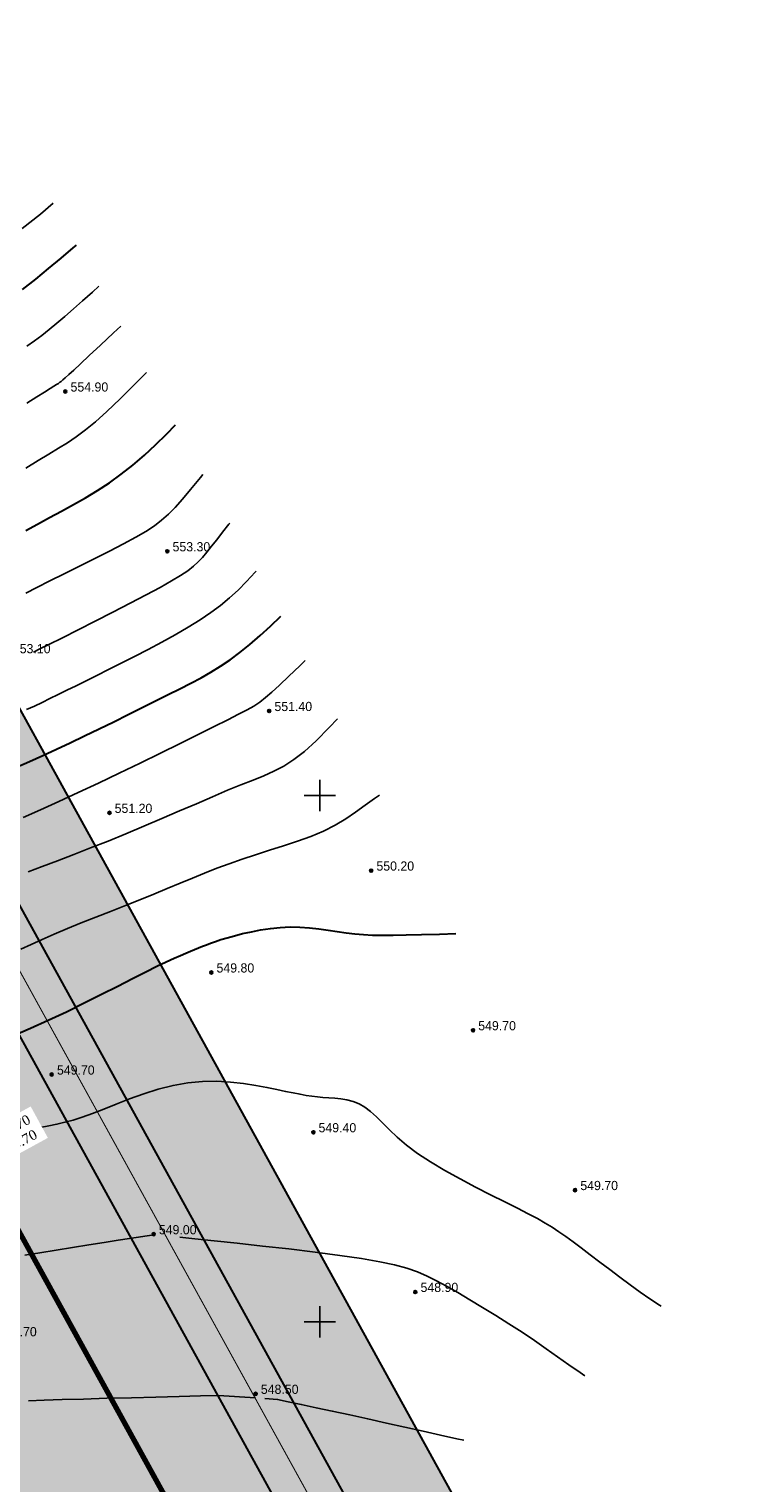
# Model space of a CAD drawing. Extents: x 883 to 364438, y -13 to 4201180.
# Tile 38 of 256: x 362812 to 362879, y 4200785 to 4200923. Entities that reach past the tile are written whole.
import ezdxf
from ezdxf import colors
from ezdxf.entities.mleader import LeaderData, LeaderLine
from ezdxf.math import Vec2, Vec3

# ---------------------------------------------------------------- set-up
doc = ezdxf.new("R2010")
doc.units = 0
doc.header["$LTSCALE"] = 0.5
doc.header["$MEASUREMENT"] = 0
doc.header["$PDMODE"] = 32
doc.header["$PDSIZE"] = 0.3
doc.linetypes.add('CONTI', pattern=[0])
doc.linetypes.add('STRIH_1', pattern=[3, 2, -1])
for name, color, linetype in [('(004) Точки рельефа', 7, 'Continuous'), ('GORIZDEFAULT', 32, 'CONTI'), ('PI_TTDEFAULT', 5, 'CONTI'), ('SETKR', 2, 'CONTI')]:
    doc.layers.add(name, color=color, linetype=linetype)
doc.layers.add('(032) Горизонтали утолщенные', color=32, linetype='Continuous', lineweight=30)
doc.layers.add('.', color=7, linetype='Continuous', lineweight=15)
doc.styles.add('D-431', font='d431.ttf')
doc.styles.get("Standard").update_dxf_attribs({"font": 'times.ttf'})

# ---------------------------------------------------------------- blocks, each defined once
blk = doc.blocks.new('BL_333')
at = {"color": 0}
for p, q in [((0, -1.5), (0, 1.5)), ((-1.5, 0), (1.5, 0))]:
    blk.add_line(p, q, dxfattribs=at)
blk = doc.blocks.new('gergrgrre')
at = {"layer": '(032) Горизонтали утолщенные', "color": 32}
for points in [[(360571.75, 4200898.08, 556), (360573.01, 4200899.06, 556), (360574.24, 4200900.06, 556), (360575.43, 4200901.05, 556), (360576.58, 4200902.03, 556), (360576.87, 4200902.29, 556)], [(360572.06, 4200875.16, 554), (360573.18, 4200875.79, 554), (360574.31, 4200876.41, 554), (360575.45, 4200877.02, 554), (360576.6, 4200877.64, 554), (360577.74, 4200878.29, 554), (360578.88, 4200878.97, 554), (360580.02, 4200879.71, 554), (360581.14, 4200880.51, 554), (360582.25, 4200881.38, 554), (360583.34, 4200882.32, 554), (360584.4, 4200883.31, 554), (360585.43, 4200884.32, 554), (360586.29, 4200885.21, 554)], [(360571.19, 4200852.69, 552), (360572.42, 4200853.24, 552), (360573.68, 4200853.8, 552), (360574.97, 4200854.39, 552), (360576.29, 4200855.01, 552), (360577.65, 4200855.66, 552), (360579.03, 4200856.33, 552), (360580.42, 4200857.01, 552), (360581.79, 4200857.68, 552), (360583.12, 4200858.35, 552), (360584.4, 4200858.98, 552), (360585.6, 4200859.58, 552), (360586.71, 4200860.14, 552), (360587.74, 4200860.67, 552), (360588.72, 4200861.19, 552), (360589.65, 4200861.72, 552), (360590.56, 4200862.28, 552), (360591.47, 4200862.9, 552), (360592.4, 4200863.58, 552), (360593.35, 4200864.35, 552), (360594.33, 4200865.19, 552), (360595.32, 4200866.09, 552), (360596.31, 4200867.03, 552)], [(360570.85, 4200827.16, 550), (360572.5, 4200827.88, 550), (360574.2, 4200828.65, 550), (360575.92, 4200829.46, 550), (360577.61, 4200830.3, 550), (360579.25, 4200831.12, 550), (360580.8, 4200831.9, 550), (360582.21, 4200832.62, 550), (360583.46, 4200833.25, 550), (360584.52, 4200833.77, 550), (360585.41, 4200834.19, 550), (360586.15, 4200834.53, 550), (360586.76, 4200834.8, 550), (360587.27, 4200835.02, 550), (360587.71, 4200835.2, 550), (360588.11, 4200835.36, 550), (360588.48, 4200835.52, 550), (360588.84, 4200835.67, 550), (360589.22, 4200835.82, 550), (360589.63, 4200835.98, 550), (360590.08, 4200836.14, 550), (360590.6, 4200836.31, 550), (360591.2, 4200836.49, 550), (360591.89, 4200836.68, 550), (360592.66, 4200836.88, 550), (360593.5, 4200837.06, 550), (360594.38, 4200837.23, 550), (360595.3, 4200837.37, 550), (360596.24, 4200837.46, 550), (360597.18, 4200837.51, 550), (360598.1, 4200837.49, 550), (360599.02, 4200837.43, 550), (360599.92, 4200837.33, 550), (360600.8, 4200837.21, 550), (360601.66, 4200837.08, 550), (360602.51, 4200836.96, 550), (360603.34, 4200836.85, 550), (360604.16, 4200836.78, 550), (360605, 4200836.74, 550), (360605.93, 4200836.72, 550), (360606.98, 4200836.73, 550), (360608.2, 4200836.75, 550), (360609.65, 4200836.79, 550), (360611.37, 4200836.84, 550), (360612.92, 4200836.88, 550)]]:
    blk.add_polyline3d(points, dxfattribs=at)
at = {"layer": 'GORIZDEFAULT', "color": 32}
for points in [[(360571.72, 4200903.85, 556.5), (360573.45, 4200905.24, 556.5), (360574.68, 4200906.26, 556.5)], [(360572.17, 4200892.7, 555.5), (360572.88, 4200893.19, 555.5), (360573.58, 4200893.71, 555.5), (360574.3, 4200894.27, 555.5), (360575.03, 4200894.87, 555.5), (360575.79, 4200895.51, 555.5), (360576.6, 4200896.22, 555.5), (360577.46, 4200896.99, 555.5), (360578.39, 4200897.83, 555.5), (360579.01, 4200898.4, 555.5)], [(360572.17, 4200887.26, 555), (360573.12, 4200887.86, 555), (360573.84, 4200888.32, 555), (360574.37, 4200888.65, 555), (360574.73, 4200888.88, 555), (360574.98, 4200889.04, 555), (360575.16, 4200889.15, 555), (360575.29, 4200889.25, 555), (360575.42, 4200889.34, 555), (360575.59, 4200889.48, 555), (360575.82, 4200889.68, 555), (360576.15, 4200889.98, 555), (360576.62, 4200890.41, 555), (360577.26, 4200891, 555), (360578.1, 4200891.79, 555), (360579.17, 4200892.78, 555), (360580.41, 4200893.95, 555), (360581.11, 4200894.6, 555)], [(360572.06, 4200881.11, 554.5), (360573.24, 4200881.83, 554.5), (360574.27, 4200882.44, 554.5), (360575.18, 4200882.99, 554.5), (360576.03, 4200883.51, 554.5), (360576.86, 4200884.08, 554.5), (360577.73, 4200884.73, 554.5), (360578.68, 4200885.51, 554.5), (360579.77, 4200886.49, 554.5), (360581.02, 4200887.67, 554.5), (360582.4, 4200889.03, 554.5), (360583.54, 4200890.18, 554.5)], [(360572.06, 4200869.21, 553.5), (360573.12, 4200869.76, 553.5), (360574.35, 4200870.38, 553.5), (360575.72, 4200871.06, 553.5), (360577.16, 4200871.77, 553.5), (360578.62, 4200872.5, 553.5), (360580.03, 4200873.21, 553.5), (360581.35, 4200873.9, 553.5), (360582.51, 4200874.53, 553.5), (360583.47, 4200875.09, 553.5), (360584.28, 4200875.61, 553.5), (360584.97, 4200876.14, 553.5), (360585.61, 4200876.71, 553.5), (360586.25, 4200877.37, 553.5), (360586.94, 4200878.14, 553.5), (360587.73, 4200879.08, 553.5), (360588.67, 4200880.21, 553.5), (360588.89, 4200880.48, 553.5)], [(360572.81, 4200863.62, 553), (360573.46, 4200863.95, 553), (360574.27, 4200864.35, 553), (360575.55, 4200864.99, 553), (360577.05, 4200865.74, 553), (360578.67, 4200866.56, 553), (360580.34, 4200867.41, 553), (360581.98, 4200868.26, 553), (360583.51, 4200869.06, 553), (360584.84, 4200869.77, 553), (360585.92, 4200870.38, 553), (360586.77, 4200870.9, 553), (360587.45, 4200871.35, 553), (360587.99, 4200871.77, 553), (360588.44, 4200872.19, 553), (360588.84, 4200872.62, 553), (360589.26, 4200873.11, 553), (360589.71, 4200873.67, 553), (360590.22, 4200874.3, 553), (360590.76, 4200875, 553), (360591.36, 4200875.76, 553), (360591.44, 4200875.86, 553)], [(360572.14, 4200858.17, 552.5), (360572.88, 4200858.5, 552.5), (360573.61, 4200858.84, 552.5), (360574.36, 4200859.2, 552.5), (360575.14, 4200859.58, 552.5), (360575.97, 4200859.99, 552.5), (360576.85, 4200860.43, 552.5), (360577.8, 4200860.9, 552.5), (360578.82, 4200861.41, 552.5), (360579.93, 4200861.97, 552.5), (360581.13, 4200862.57, 552.5), (360582.4, 4200863.21, 552.5), (360583.69, 4200863.88, 552.5), (360585, 4200864.57, 552.5), (360586.27, 4200865.27, 552.5), (360587.49, 4200865.98, 552.5), (360588.62, 4200866.68, 552.5), (360589.64, 4200867.37, 552.5), (360590.56, 4200868.06, 552.5), (360591.42, 4200868.77, 552.5), (360592.24, 4200869.52, 552.5), (360593.04, 4200870.32, 552.5), (360593.85, 4200871.2, 552.5), (360593.95, 4200871.31, 552.5)], [(360571.81, 4200847.91, 551.5), (360573.46, 4200848.64, 551.5), (360575.22, 4200849.43, 551.5), (360577.05, 4200850.28, 551.5), (360578.97, 4200851.18, 551.5), (360580.94, 4200852.12, 551.5), (360582.92, 4200853.07, 551.5), (360584.87, 4200854.02, 551.5), (360586.72, 4200854.94, 551.5), (360588.44, 4200855.79, 551.5), (360589.97, 4200856.55, 551.5), (360591.26, 4200857.2, 551.5), (360592.28, 4200857.71, 551.5), (360593.09, 4200858.13, 551.5), (360593.74, 4200858.5, 551.5), (360594.3, 4200858.88, 551.5), (360594.85, 4200859.3, 551.5), (360595.45, 4200859.82, 551.5), (360596.18, 4200860.48, 551.5), (360597.07, 4200861.32, 551.5), (360598.1, 4200862.31, 551.5), (360598.62, 4200862.82, 551.5)], [(360572.28, 4200842.74, 551), (360573.63, 4200843.25, 551), (360575.08, 4200843.8, 551), (360576.62, 4200844.39, 551), (360578.23, 4200845.02, 551), (360579.89, 4200845.67, 551), (360581.58, 4200846.36, 551), (360583.29, 4200847.08, 551), (360584.99, 4200847.8, 551), (360586.66, 4200848.53, 551), (360588.27, 4200849.22, 551), (360589.8, 4200849.88, 551), (360591.23, 4200850.49, 551), (360592.51, 4200851.02, 551), (360593.66, 4200851.47, 551), (360594.69, 4200851.88, 551), (360595.64, 4200852.31, 551), (360596.58, 4200852.8, 551), (360597.52, 4200853.41, 551), (360598.53, 4200854.19, 551), (360599.65, 4200855.19, 551), (360600.89, 4200856.45, 551), (360601.67, 4200857.29, 551)], [(360571.6, 4200835.39, 550.5), (360572.57, 4200835.85, 550.5), (360573.62, 4200836.33, 550.5), (360574.77, 4200836.83, 550.5), (360576.02, 4200837.35, 550.5), (360577.34, 4200837.89, 550.5), (360578.72, 4200838.44, 550.5), (360580.12, 4200838.99, 550.5), (360581.53, 4200839.55, 550.5), (360582.91, 4200840.09, 550.5), (360584.24, 4200840.63, 550.5), (360585.51, 4200841.15, 550.5), (360586.72, 4200841.66, 550.5), (360587.89, 4200842.15, 550.5), (360589.05, 4200842.62, 550.5), (360590.21, 4200843.08, 550.5), (360591.39, 4200843.52, 550.5), (360592.62, 4200843.95, 550.5), (360593.9, 4200844.37, 550.5), (360595.22, 4200844.79, 550.5), (360596.55, 4200845.21, 550.5), (360597.87, 4200845.65, 550.5), (360599.14, 4200846.11, 550.5), (360600.35, 4200846.62, 550.5), (360601.46, 4200847.17, 550.5), (360602.47, 4200847.78, 550.5), (360603.4, 4200848.42, 550.5), (360604.3, 4200849.08, 550.5), (360605.2, 4200849.72, 550.5), (360605.68, 4200850.03, 550.5)], [(360571.6, 4200818.17, 549.5), (360572.57, 4200818.32, 549.5), (360573.44, 4200818.47, 549.5), (360574.25, 4200818.61, 549.5), (360575.02, 4200818.77, 549.5), (360575.78, 4200818.95, 549.5), (360576.57, 4200819.17, 549.5), (360577.43, 4200819.45, 549.5), (360578.39, 4200819.79, 549.5), (360579.47, 4200820.21, 549.5), (360580.65, 4200820.69, 549.5), (360581.93, 4200821.18, 549.5), (360583.27, 4200821.66, 549.5), (360584.65, 4200822.09, 549.5), (360586.06, 4200822.45, 549.5), (360587.47, 4200822.71, 549.5), (360588.86, 4200822.84, 549.5), (360590.21, 4200822.86, 549.5), (360591.51, 4200822.78, 549.5), (360592.75, 4200822.64, 549.5), (360593.91, 4200822.46, 549.5), (360594.97, 4200822.26, 549.5), (360595.92, 4200822.06, 549.5), (360596.75, 4200821.89, 549.5), (360597.48, 4200821.74, 549.5), (360598.12, 4200821.61, 549.5), (360598.7, 4200821.51, 549.5), (360599.25, 4200821.43, 549.5), (360599.77, 4200821.36, 549.5), (360600.3, 4200821.31, 549.5), (360600.85, 4200821.28, 549.5), (360601.42, 4200821.23, 549.5), (360602, 4200821.17, 549.5), (360602.58, 4200821.08, 549.5), (360603.16, 4200820.92, 549.5), (360603.73, 4200820.7, 549.5), (360604.28, 4200820.39, 549.5), (360604.82, 4200819.98, 549.5), (360605.37, 4200819.48, 549.5), (360605.95, 4200818.89, 549.5), (360606.61, 4200818.24, 549.5), (360607.36, 4200817.53, 549.5), (360608.25, 4200816.78, 549.5), (360609.29, 4200815.99, 549.5), (360610.52, 4200815.19, 549.5), (360611.88, 4200814.37, 549.5), (360613.33, 4200813.57, 549.5), (360614.79, 4200812.8, 549.5), (360616.23, 4200812.07, 549.5), (360617.58, 4200811.39, 549.5), (360618.78, 4200810.78, 549.5), (360619.8, 4200810.26, 549.5), (360620.67, 4200809.8, 549.5), (360621.41, 4200809.38, 549.5), (360622.08, 4200808.98, 549.5), (360622.72, 4200808.56, 549.5), (360623.37, 4200808.11, 549.5), (360624.06, 4200807.6, 549.5), (360624.84, 4200807.02, 549.5), (360625.69, 4200806.37, 549.5), (360626.59, 4200805.68, 549.5), (360627.54, 4200804.96, 549.5), (360628.5, 4200804.23, 549.5), (360629.47, 4200803.51, 549.5), (360630.43, 4200802.83, 549.5), (360631.36, 4200802.19, 549.5), (360632.27, 4200801.58, 549.5), (360632.43, 4200801.48, 549.5)], [(360571.97, 4200806.33, 549), (360573.41, 4200806.56, 549), (360574.95, 4200806.81, 549), (360576.52, 4200807.06, 549), (360578.07, 4200807.3, 549), (360579.52, 4200807.54, 549), (360580.83, 4200807.74, 549), (360581.92, 4200807.91, 549), (360584.22, 4200808.25, 549)], [(360586.69, 4200808.03, 549), (360588.13, 4200807.89, 549), (360589.97, 4200807.7, 549), (360592.15, 4200807.47, 549), (360594.56, 4200807.2, 549), (360597.06, 4200806.92, 549), (360599.55, 4200806.61, 549), (360601.89, 4200806.31, 549), (360603.96, 4200806, 549), (360605.69, 4200805.7, 549), (360607.1, 4200805.4, 549), (360608.28, 4200805.09, 549), (360609.29, 4200804.74, 549), (360610.2, 4200804.35, 549), (360611.1, 4200803.9, 549), (360612.04, 4200803.37, 549), (360613.1, 4200802.77, 549), (360614.25, 4200802.1, 549), (360615.46, 4200801.37, 549), (360616.71, 4200800.6, 549), (360617.97, 4200799.81, 549), (360619.21, 4200799, 549), (360620.4, 4200798.21, 549), (360621.52, 4200797.43, 549), (360622.59, 4200796.67, 549), (360623.65, 4200795.91, 549), (360624.72, 4200795.17, 549), (360625.18, 4200794.86, 549)], [(360572.34, 4200792.49, 548.5), (360573.81, 4200792.55, 548.5), (360575.53, 4200792.61, 548.5), (360577.54, 4200792.66, 548.5), (360579.77, 4200792.73, 548.5), (360582.1, 4200792.79, 548.5), (360584.43, 4200792.85, 548.5), (360586.65, 4200792.91, 548.5), (360588.67, 4200792.96, 548.5), (360590.36, 4200793, 548.5), (360593.9, 4200792.77, 548.5)], [(360594.77, 4200792.71, 548.5), (360595.99, 4200792.63, 548.5), (360597, 4200792.41, 548.5), (360598.23, 4200792.15, 548.5), (360599.64, 4200791.84, 548.5), (360601.18, 4200791.51, 548.5), (360602.84, 4200791.15, 548.5), (360604.56, 4200790.77, 548.5), (360606.33, 4200790.38, 548.5), (360608.09, 4200789.99, 548.5), (360609.81, 4200789.61, 548.5), (360611.46, 4200789.24, 548.5), (360613.01, 4200788.89, 548.5), (360613.69, 4200788.74, 548.5)]]:
    blk.add_polyline3d(points, dxfattribs=at)
at = {"layer": 'PI_TTDEFAULT', "color": 5}
for p in [(360575.82, 4200888.38, 554.9), (360585.51, 4200873.2, 553.3), (360595.19, 4200858.03, 551.4), (360580.02, 4200848.35, 551.2), (360604.88, 4200842.86, 550.2), (360589.7, 4200833.18, 549.8), (360614.56, 4200827.69, 549.7), (360574.53, 4200823.49, 549.7), (360599.39, 4200818, 549.4), (360624.25, 4200812.51, 549.7), (360584.22, 4200808.32, 549), (360609.07, 4200802.83, 548.9), (360593.9, 4200793.15, 548.5)]:
    blk.add_point(p, dxfattribs=at)
at = {"layer": 'SETKR', "color": 92}
for p in [(360600, 4200850), (360600, 4200800)]:
    blk.add_blockref('BL_333', p, dxfattribs=at)
at = {"layer": '(004) Точки рельефа', "style": 'D-431'}
for s, p in [('554.90', (360576.32, 4200888.37)), ('553.30', (360586.01, 4200873.19)), ('553.10', (360570.84, 4200863.51)), ('551.40', (360595.69, 4200858.02)), ('551.20', (360580.51, 4200848.34)), ('550.20', (360605.38, 4200842.86)), ('549.80', (360590.19, 4200833.18)), ('549.70', (360615.05, 4200827.69)), ('549.70', (360575.03, 4200823.48)), ('549.40', (360599.88, 4200818)), ('549.70', (360624.75, 4200812.51)), ('549.00', (360584.71, 4200808.31)), ('548.90', (360609.57, 4200802.83)), ('548.70', (360569.53, 4200798.62)), ('548.50', (360594.4, 4200793.15))]:
    blk.add_text(s, height=0.875, dxfattribs=at).set_placement(p)

msp = doc.modelspace()

# ---------------------------------------------------------------- hatches: boundary and pattern name
at = {"layer": '.', "linetype": 'Continuous', "lineweight": 30, "true_color": 0xafd9aa}
h = msp.add_hatch(color=9, dxfattribs=at)
h.dxf.hatch_style = 1
edge = h.paths.add_edge_path()
edge.add_line((362545.55, 4200879.25), (362541.21, 4200887.13))
edge.add_line((362541.21, 4200887.13), (362623.2, 4200932.31))
edge.add_arc((362625.61, 4200927.93), 5, 28.8577, 118.8577, ccw=False)
edge.add_line((362629.99, 4200930.34), (362778.28, 4200661.25))
edge.add_arc((362773.9, 4200658.83), 5, -61.1423, 28.8577, ccw=False)
edge.add_line((362776.32, 4200654.46), (362694.33, 4200609.27))
edge.add_line((362694.33, 4200609.27), (362689.98, 4200617.16))
edge.add_line((362689.98, 4200617.16), (362768.47, 4200660.41))
edge.add_line((362768.47, 4200660.41), (362624.04, 4200922.5))
edge.add_line((362624.04, 4200922.5), (362545.55, 4200879.25))
edge = h.paths.add_edge_path()
edge.add_line((362964.23, 4200768.28), (362968.57, 4200760.4))
edge.add_line((362968.57, 4200760.4), (362885.79, 4200714.78))
edge.add_arc((362883.38, 4200719.16), 5, 208.8577, 298.8577, ccw=False)
edge.add_line((362879, 4200716.75), (362730.71, 4200985.85))
edge.add_arc((362735.09, 4200988.26), 5, 118.8577, 208.8577, ccw=False)
edge.add_line((362732.68, 4200992.64), (362815.46, 4201038.26))
edge.add_line((362815.46, 4201038.26), (362819.8, 4201030.37))
edge.add_line((362819.8, 4201030.37), (362740.52, 4200986.69))
edge.add_line((362740.52, 4200986.69), (362884.95, 4200724.6))
edge.add_line((362884.95, 4200724.6), (362964.23, 4200768.28))
h.paths.add_polyline_path([(362514.91, 4200934.86), (362512.01, 4200940.11), (362786.26, 4201091.24), (362789.15, 4201085.99)])
h.paths.add_polyline_path([(362538.31, 4200892.38), (362520.7, 4200924.35), (362794.95, 4201075.48), (362812.56, 4201043.51)])
edge = h.paths.add_edge_path()
edge.add_line((362875.52, 4200691.99), (362911.68, 4200626.37))
edge.add_line((362911.68, 4200626.37), (362919.56, 4200630.72))
edge.add_line((362919.56, 4200630.72), (362881.47, 4200699.84))
edge.add_arc((362877.09, 4200697.43), 5, 28.8577, 118.8577)
edge.add_line((362874.68, 4200701.81), (362697.22, 4200604.02))
edge.add_line((362697.22, 4200604.02), (362701.57, 4200596.14))
edge.add_line((362701.57, 4200596.14), (362875.52, 4200691.99))
edge = h.paths.add_edge_path()
edge.add_line((362975.81, 4200747.27), (362971.47, 4200755.15))
edge.add_line((362971.47, 4200755.15), (362888.69, 4200709.53))
edge.add_arc((362891.1, 4200705.15), 5, 118.8577, 208.8577)
edge.add_line((362886.72, 4200702.74), (362924.82, 4200633.61))
edge.add_line((362924.82, 4200633.61), (362932.7, 4200637.96))
edge.add_line((362932.7, 4200637.96), (362896.54, 4200703.58))
edge.add_line((362896.54, 4200703.58), (362975.81, 4200747.27))
edge = h.paths.add_edge_path(flags=17)
edge.add_arc((362721.08, 4200980.54), 5, 28.8577, 118.8577)
edge.add_line((362718.66, 4200984.92), (362637.21, 4200940.03))
edge.add_arc((362639.63, 4200935.65), 5, 118.8577, 208.8577)
edge.add_line((362635.25, 4200933.24), (362651.74, 4200903.31))
edge.add_line((362651.74, 4200903.31), (362651.74, 4200903.31))
edge.add_arc((362660.88, 4200910.87), 11.87, 219.5732, 295.217)
edge.add_line((362665.94, 4200900.14), (362675.96, 4200905.66))
edge.add_line((362675.96, 4200905.66), (362674.15, 4200908.95))
edge.add_line((362674.15, 4200908.95), (362683.26, 4200913.97))
edge.add_line((362683.26, 4200913.97), (362671.39, 4200935.51))
edge.add_line((362671.39, 4200935.51), (362684.95, 4200942.98))
edge.add_line((362684.95, 4200942.98), (362679.59, 4200952.77))
edge.add_line((362679.59, 4200952.77), (362700.9, 4200964.44))
edge.add_line((362700.9, 4200964.44), (362706.23, 4200954.71))
edge.add_line((362706.23, 4200954.71), (362712.73, 4200958.29))
edge.add_line((362712.73, 4200958.29), (362724.6, 4200936.75))
edge.add_line((362724.6, 4200936.75), (362733.71, 4200941.77))
edge.add_line((362733.71, 4200941.77), (362735.52, 4200938.48))
edge.add_line((362735.52, 4200938.48), (362737.05, 4200939.32))
edge.add_arc((362730.67, 4200949.33), 11.87, 302.4985, 378.1423)
edge.add_line((362741.95, 4200953.03), (362725.46, 4200982.95))
edge = h.paths.add_edge_path()
edge.add_line((362710.57, 4200859.59), (362766.25, 4200890.28))
edge.add_line((362766.25, 4200890.28), (362767.3, 4200890.86))
edge.add_line((362767.3, 4200890.86), (362793.05, 4200844.11))
edge.add_line((362793.05, 4200844.11), (362795.05, 4200845.21))
edge.add_line((362795.05, 4200845.21), (362786.26, 4200861.17))
edge.add_line((362786.26, 4200861.17), (362791.1, 4200863.83))
edge.add_line((362791.1, 4200863.83), (362753.55, 4200931.98))
edge.add_arc((362746.3, 4200926.93), 8.83, 34.87, 121.2214)
edge.add_line((362741.73, 4200934.48), (362738.66, 4200932.79))
edge.add_line((362738.66, 4200932.79), (362740.47, 4200929.5))
edge.add_line((362740.47, 4200929.5), (362731.36, 4200924.49))
edge.add_line((362731.36, 4200924.49), (362740.34, 4200908.2))
edge.add_line((362740.34, 4200908.2), (362699, 4200885.41))
edge.add_line((362699, 4200885.41), (362690.02, 4200901.7))
edge.add_line((362690.02, 4200901.7), (362680.91, 4200896.69))
edge.add_line((362680.91, 4200896.69), (362679.1, 4200899.97))
edge.add_line((362679.1, 4200899.97), (362667.53, 4200893.6))
edge.add_arc((362671.47, 4200885.69), 8.83, 116.4941, 202.8455)
edge.add_line((362663.34, 4200882.27), (362783.54, 4200664.14))
edge.add_arc((362787.92, 4200666.56), 5, 208.8577, 298.8577)
edge.add_line((362790.33, 4200662.18), (362871.78, 4200707.06))
edge.add_arc((362869.37, 4200711.44), 5, 298.8577, 388.8577)
edge.add_line((362873.75, 4200713.85), (362804.24, 4200839.98))
edge.add_arc((362801.61, 4200838.54), 3, 28.8577, 118.8577)
edge.add_line((362800.17, 4200841.16), (362795.96, 4200838.85))
edge.add_line((362795.96, 4200838.85), (362806.81, 4200819.16))
edge.add_line((362806.81, 4200819.16), (362805.75, 4200818.59))
edge.add_line((362805.75, 4200818.59), (362850.54, 4200737.32))
edge.add_line((362850.54, 4200737.32), (362863.93, 4200713.01))
edge.add_line((362863.93, 4200713.01), (362789.49, 4200671.99))
edge.add_line((362789.49, 4200671.99), (362731.69, 4200776.87))
edge.add_line((362731.69, 4200776.87), (362750.46, 4200787.21))
edge.add_line((362750.46, 4200787.21), (362710.57, 4200859.59))
at = {"layer": '.', "linetype": 'Continuous', "lineweight": 30, "true_color": 0x636466}
h = msp.add_hatch(color=251, dxfattribs=at)
h.dxf.hatch_style = 1
edge = h.paths.add_edge_path()
edge.add_line((362732.68, 4200992.64), (362815.46, 4201038.26))
edge.add_line((362815.46, 4201038.26), (362812.56, 4201043.51))
edge.add_line((362812.56, 4201043.51), (362538.31, 4200892.38))
edge.add_line((362538.31, 4200892.38), (362541.21, 4200887.13))
edge.add_line((362541.21, 4200887.13), (362623.2, 4200932.31))
edge.add_arc((362625.61, 4200927.93), 5, 28.8577, 118.8577, ccw=False)
edge.add_line((362629.99, 4200930.34), (362778.28, 4200661.25))
edge.add_arc((362773.9, 4200658.83), 5, -61.1423, 28.8577, ccw=False)
edge.add_line((362776.32, 4200654.46), (362694.33, 4200609.27))
edge.add_line((362694.33, 4200609.27), (362697.22, 4200604.02))
edge.add_line((362697.22, 4200604.02), (362874.68, 4200701.81))
edge.add_arc((362877.09, 4200697.43), 5, 28.8577, 118.8577, ccw=False)
edge.add_line((362881.47, 4200699.84), (362919.56, 4200630.72))
edge.add_line((362919.56, 4200630.72), (362924.82, 4200633.61))
edge.add_line((362924.82, 4200633.61), (362886.72, 4200702.74))
edge.add_arc((362891.1, 4200705.15), 5, 118.8577, 208.8577, ccw=False)
edge.add_line((362888.69, 4200709.53), (362971.47, 4200755.15))
edge.add_line((362971.47, 4200755.15), (362968.57, 4200760.4))
edge.add_line((362968.57, 4200760.4), (362885.79, 4200714.78))
edge.add_arc((362883.38, 4200719.16), 5, 208.8577, 298.8577, ccw=False)
edge.add_line((362879, 4200716.75), (362730.71, 4200985.85))
edge.add_arc((362735.09, 4200988.26), 5, 118.8577, 208.8577, ccw=False)
h.paths.add_polyline_path([(362520.7, 4200924.35), (362514.91, 4200934.86), (362789.15, 4201085.99), (362794.95, 4201075.48)])
at = {"layer": '.', "linetype": 'Continuous', "transparency": 33554544}
h = msp.add_hatch(color=5, dxfattribs=at)
h.dxf.hatch_style = 1
h.set_gradient(color1=(255, 190, 168), color2=(255, 182, 158), one_color=1, tint=0.81)
h.paths.add_polyline_path([(362789.49, 4200671.99), (362863.93, 4200713.01), (362806.14, 4200817.89), (362731.69, 4200776.87)])

# ---------------------------------------------------------------- linework, layer by layer
at = {"color": 5, "linetype": 'Continuous', "lineweight": 30}
for points in [[(362732.68, 4200992.64), (362815.46, 4201038.26), (362812.56, 4201043.51), (362538.31, 4200892.38), (362541.21, 4200887.13), (362623.2, 4200932.31, -0.414214), (362629.99, 4200930.34), (362778.28, 4200661.25, -0.414214), (362776.32, 4200654.46), (362694.33, 4200609.27), (362697.22, 4200604.02), (362874.68, 4200701.81, -0.414214), (362881.47, 4200699.84), (362919.56, 4200630.72), (362924.82, 4200633.61), (362886.72, 4200702.74, -0.414214), (362888.69, 4200709.53), (362971.47, 4200755.15), (362968.57, 4200760.4), (362885.79, 4200714.78, -0.414214), (362879, 4200716.75), (362730.71, 4200985.85, -0.414214)], [(362964.23, 4200768.28), (362968.57, 4200760.4), (362885.79, 4200714.78, -0.414214), (362879, 4200716.75), (362730.71, 4200985.85, -0.414214), (362732.68, 4200992.64), (362815.46, 4201038.26), (362819.8, 4201030.37), (362740.52, 4200986.69), (362884.95, 4200724.6)]]:
    msp.add_lwpolyline(points, format="xyb", close=True, dxfattribs=at)
at = {"ltscale": 0.149071, "const_width": 0.1}
msp.add_lwpolyline([(362740.52, 4200986.69), (362884.95, 4200724.6)], dxfattribs=at)
at = {"color": 7, "linetype": 'STRIH_1', "ltscale": 2, "true_color": 0xffffff, "const_width": 0.1}
msp.add_lwpolyline([(362727.59, 4200985.29), (362876.18, 4200715.66)], dxfattribs=at)
at = {"ltscale": 0.149071, "const_width": 0.1}
msp.add_lwpolyline([(362968.57, 4200760.4), (362885.79, 4200714.78, -0.414214), (362879, 4200716.75), (362732.64, 4200982.34)], format="xyb", dxfattribs=at)
at = {"color": 6, "ltscale": 0.149071, "const_width": 0.5}
msp.add_lwpolyline([(362806.14, 4200817.89), (362731.69, 4200776.87), (362789.49, 4200671.99), (362863.93, 4200713.01)], close=True, dxfattribs=at)
at = {"color": 5, "linetype": 'Continuous', "lineweight": 30}
msp.add_lwpolyline([(362863.93, 4200713.01), (362789.49, 4200671.99), (362731.69, 4200776.87), (362806.14, 4200817.89)], close=True, dxfattribs=at)

# ---------------------------------------------------------------- block references
at = {"linetype": 'Continuous'}
msp.add_blockref('gergrgrre', (2239.84, 0), dxfattribs=at)

# ---------------------------------------------------------------- next in the draw order: leaders
at = {"lineweight": 30, "ltscale": 3}
ml = msp.add_multileader_mtext('Standard', dxfattribs=at)
ml.set_content('{\\H0.66667x;\\C5; \\H1.5x;\\C1;549.70\\P}549.70', color=256)
ml.set_leader_properties(color=5)
ml.build(insert=Vec2(0, 0))
ml.multileader.update_dxf_attribs({"text_right_attachment_type": 6, "dogleg_length": 0.36, "arrow_head_size": 1.24})
ctx = ml.context
ctx.base_point, ctx.char_height, ctx.arrow_head_size, ctx.landing_gap_size, ctx.plane_origin, ctx.plane_x_axis, ctx.plane_y_axis = Vec3(362808.59, 4200817.33), 0.9277, 1.24, 0.139, Vec3(362781.91, 4200796.15), Vec3(0.877525, 0.47953), Vec3(-0.47953, 0.877525)
ctx.right_attachment, ctx.text_align_type = 6, 1
notes = []
notes.append((ctx, [(0, (1, 1, 0), (362808.28, 4200817.15), (0.877525, 0.47953), 0.36, [(0, [(362805.16, 4200819.64)], 0, [])])]))
ctx.mtext.insert, ctx.mtext.text_direction, ctx.mtext.rotation, ctx.mtext.width, ctx.mtext.alignment, ctx.mtext.flow_direction = Vec3(362810.22, 4200818.75), Vec3(0.877525, 0.47953), 0.500119, 4.4897, 2, 5
ctx.mtext.has_bg_fill, ctx.mtext.bg_color, ctx.mtext.bg_scale_factor, ctx.mtext.bg_transparency, ctx.mtext.use_window_bg_color = 1, -1027028792, 1.5, 0, 1
for ctx, leaders in notes:
    for number, flags, end, landing, length, lines in leaders:
        leader = LeaderData()
        leader.index, (leader.has_last_leader_line, leader.has_dogleg_vector, leader.attachment_direction) = number, flags
        leader.last_leader_point, leader.dogleg_vector, leader.dogleg_length = Vec3(end), Vec3(landing), length
        for number, points, colour, breaks in lines:
            line = LeaderLine()
            line.index, line.vertices, line.color, line.breaks = number, Vec3.list(points), colors.encode_raw_color(colour), breaks
            leader.lines.append(line)
        ctx.leaders.append(leader)

# ---------------------------------------------------------------- next in the draw order: linework, layer by layer
at = {"color": 5, "linetype": 'Continuous', "lineweight": 30}
msp.add_lwpolyline([(362663.34, 4200882.27), (362783.54, 4200664.14, 0.414214), (362790.33, 4200662.18), (362871.78, 4200707.06, 0.414214), (362873.75, 4200713.85), (362804.24, 4200839.98, 0.414214), (362800.17, 4200841.16), (362795.96, 4200838.85), (362806.81, 4200819.16), (362805.75, 4200818.59), (362850.54, 4200737.32), (362863.93, 4200713.01), (362789.49, 4200671.99), (362731.69, 4200776.87), (362750.46, 4200787.21), (362710.57, 4200859.59), (362766.25, 4200890.28), (362767.3, 4200890.86), (362793.05, 4200844.11), (362795.05, 4200845.21), (362786.26, 4200861.17), (362791.1, 4200863.83), (362753.55, 4200931.98, 0.395683)], format="xyb", dxfattribs=at)

doc.saveas('drawing.dxf')
